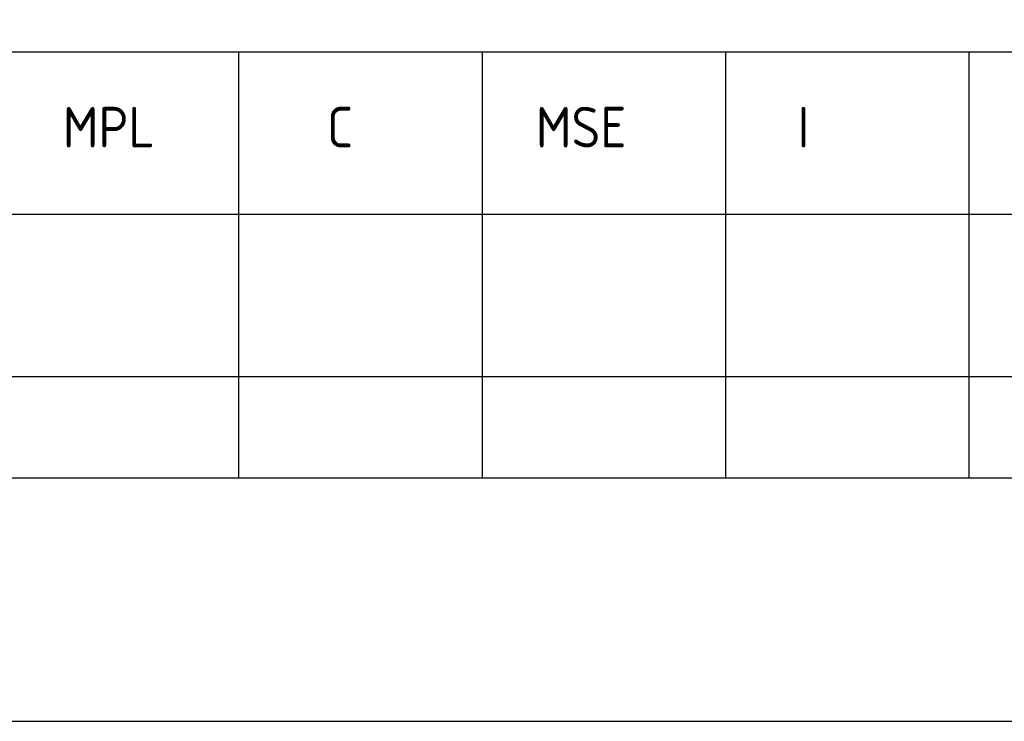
# Model space of a CAD drawing. Extents: x -7650383 to 4934791, y -114316 to 1826789.
# Tile 85 of 131: x 326438 to 333720, y 215003 to 220192. Entities that reach past the tile are written whole.
import ezdxf

# ---------------------------------------------------------------- set-up
doc = ezdxf.new("R2010")
doc.units = 0
doc.header["$LTSCALE"] = 800
doc.header["$MEASUREMENT"] = 0
doc.linetypes.add('CONTINOUS', pattern=[0])
doc.layers.get('0').update_dxf_attribs({"linetype": 'CONTINUOUS'})
doc.styles.get("Standard").update_dxf_attribs({"font": 'ISO9'})

# ---------------------------------------------------------------- blocks, each defined once
blk = doc.blocks.new('A$C731D3036')
for p, q in [((-438, 73.37), (-26.68, 73.37)), ((-411.32, 73.37), (-411.32, 26.68)), ((-384.64, 73.37), (-384.64, 26.68)), ((-357.96, 73.37), (-357.96, 26.68)), ((-331.28, 73.37), (-331.28, 26.68)), ((-438, 55.58), (-193.43, 55.58)), ((-2590.23, 37.8), (-251.24, 37.8))]:
    blk.add_line(p, q)
for points in [[(0, 1869.86), (-2643.59, 1869.86), (-2643.59, 0), (0, 0)], [(-26.68, 1843.18), (-2616.91, 1843.18), (-2616.91, 26.68), (-26.68, 26.68)]]:
    blk.add_lwpolyline(points, close=True)
for s, height, p in [('MPL', 4.447, (-430.59, 62.91)), ('C', 4.45, (-401.64, 62.91)), ('MSE', 4.447, (-378.73, 62.91)), ('I', 4.45, (-350.04, 62.91))]:
    blk.add_text(s, height=height).set_placement(p)

msp = doc.modelspace()

# ---------------------------------------------------------------- block references
at = {"color": 1, "linetype": 'CONTINOUS', "lineweight": 15, "xscale": 67.46500254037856, "yscale": 67.46500254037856, "zscale": 67.46500254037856}
msp.add_blockref('A$C731D3036', (355807.2, 215002.9), dxfattribs=at)

doc.saveas('drawing.dxf')
